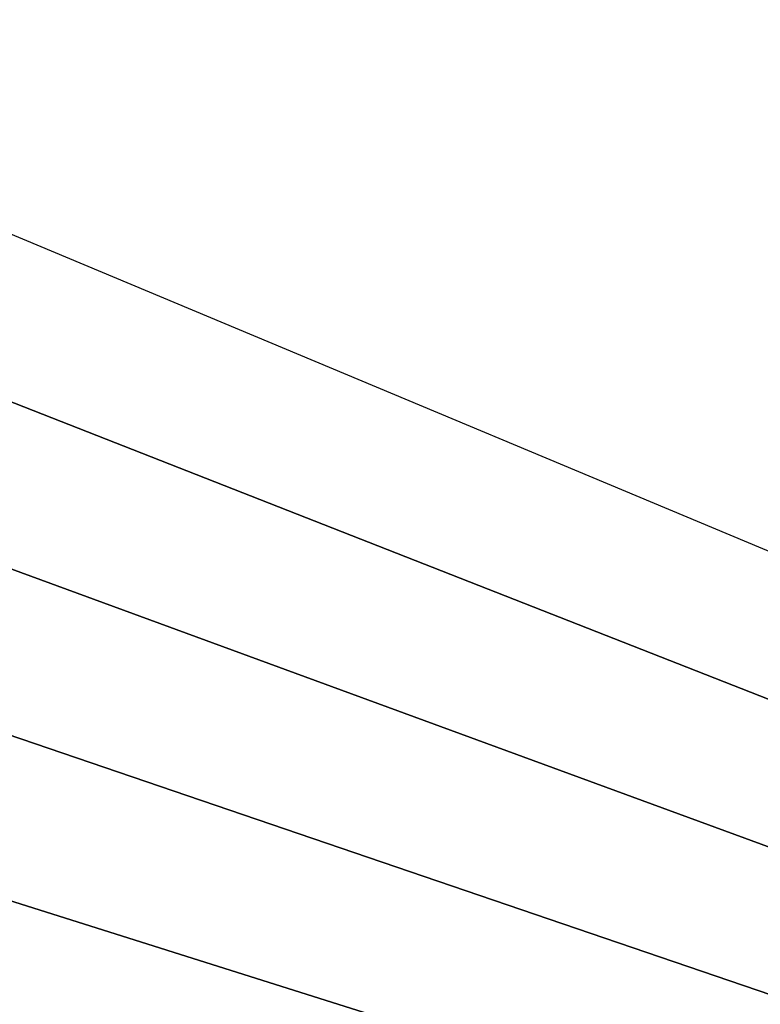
# Model space of a CAD drawing. Header units: metres. Extents: x -50 to 50, y -86 to 50.
# Tile 119 of 252: x 10.0895 to 10.1418, y -75.9334 to -75.8638. Entities that reach past the tile are written whole.
import ezdxf

# ---------------------------------------------------------------- set-up
doc = ezdxf.new("R2010")
doc.units = ezdxf.units.M
doc.layers.add('solid_MONTA1__SW0001', color=7, linetype='CONTINUOUS')

msp = doc.modelspace()

# ---------------------------------------------------------------- linework, layer by layer
at = {"layer": 'solid_MONTA1__SW0001'}
for points in [[(10.054597, -75.927788, 184.178299), (11.010914, -24.735353, 183.803131), (10.05487, -75.915367, 184.178207)], [(10.05487, -75.915367, 184.178207), (11.010914, -24.735353, 183.803131), (10.055144, -75.902901, 184.178116)], [(10.055144, -75.902901, 184.178116), (11.010914, -24.735353, 183.803131), (10.05542, -75.890388, 184.178024)], [(10.05542, -75.890388, 184.178024), (11.010914, -24.735353, 183.803131), (10.055696, -75.877831, 184.177933)], [(10.055696, -75.877831, 184.177933), (11.010914, -24.735353, 183.803131), (10.055974, -75.865219, 184.177856)], [(10.055974, -75.865219, 184.177856), (11.010914, -24.735353, 183.803131), (10.056253, -75.85257, 184.177765)], [(12.340406, -75.919464, 189.823029), (12.341763, -75.855759, 189.823349), (6.302178, -63.681835, 190.151154)], [(10.111287, -82.759895, 189.89386), (10.140171, -82.735634, 189.89267), (6.302178, -63.681835, 190.151154)], [(10.082159, -82.784012, 189.89505), (10.111287, -82.759895, 189.89386), (6.302178, -63.681835, 190.151154)], [(10.055696, -75.877831, 184.177933), (10.055974, -75.865219, 184.177856), (10.54824, -76.071144, 184.260925)], [(10.05542, -75.890388, 184.178024), (10.055696, -75.877831, 184.177933), (10.54824, -76.071144, 184.260925)], [(10.055144, -75.902901, 184.178116), (10.05542, -75.890388, 184.178024), (10.54824, -76.071144, 184.260925)], [(10.05487, -75.915367, 184.178207), (10.055144, -75.902901, 184.178116), (10.54824, -76.071144, 184.260925)], [(10.054597, -75.927788, 184.178299), (10.05487, -75.915367, 184.178207), (10.54824, -76.071144, 184.260925)], [(10.054325, -75.940163, 184.178391), (10.054597, -75.927788, 184.178299), (10.54824, -76.071144, 184.260925)]]:
    msp.add_3dface(points, dxfattribs=at)

doc.saveas('drawing.dxf')
